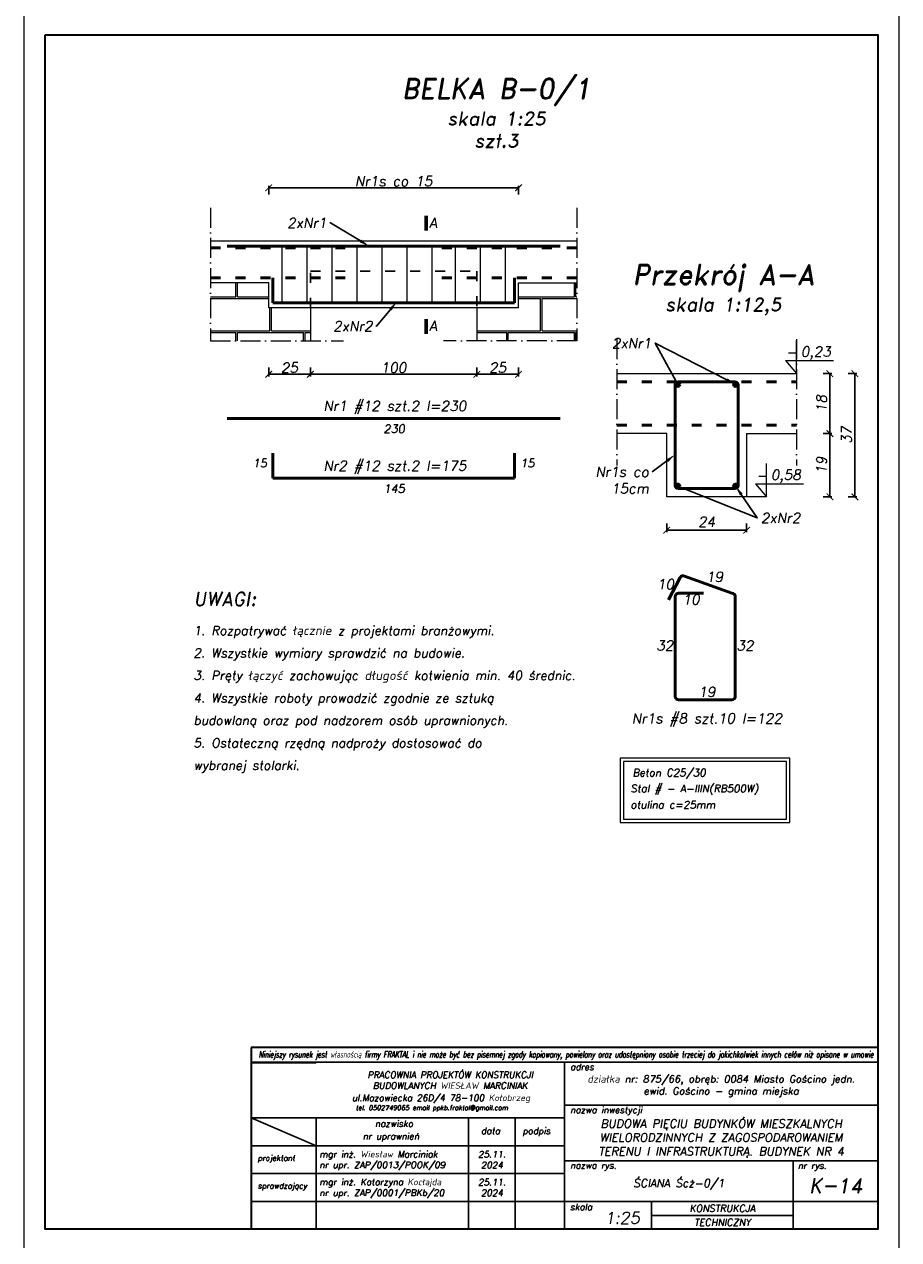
# Model space of a CAD drawing. Header units: millimetres. Extents: x 295948 to 312016, y 6878 to 18016.
# Tile 37 of 252: x 300516 to 301041, y 12082 to 12812. Entities that reach past the tile are written whole.
import ezdxf
from ezdxf import colors
from ezdxf.entities.mleader import LeaderData, LeaderLine
from ezdxf.math import Vec2, Vec3

# ---------------------------------------------------------------- set-up
doc = ezdxf.new("R2010")
doc.units = ezdxf.units.MM
doc.linetypes.add('ACAD_ISO03W100', pattern=[30, 12, -18])
doc.linetypes.add('ACAD_ISO10W100', pattern=[18, 12, -3, 0, -3])
for name, color, linetype, lineweight in [('konstrukcja', 3, 'Continuous', 35), ('konstrukcja fundamenty', 6, 'ACAD_ISO10W100', 35), ('konstrukcja wymiary', 1, 'Continuous', 13), ('kreskowanie', 253, 'Continuous', 0), ('opisy', 2, 'Continuous', 18), ('osie', 5, 'ACAD_ISO10W100', 13), ('zbrojenie', 4, 'Continuous', 50), ('ściana konstrukcja', 107, 'Continuous', 18)]:
    doc.layers.add(name, color=color, linetype=linetype, lineweight=lineweight)
doc.layers.add('przerywane', color=6, linetype='ACAD_ISO03W100')
doc.layers.add('tabelka', color=5, linetype='Continuous')
doc.styles.add('KONSTRUKCJA', font='romand.shx', dxfattribs={"oblique": 10})
doc.styles.add('konstrukcja3', font='romand.shx', dxfattribs={"oblique": 10, "height": 6})
doc.styles.add('mój opis', font='romand.shx', dxfattribs={"oblique": 20})
doc.styles.get("Standard").update_dxf_attribs({"font": 'romand.shx', "oblique": 10})
doc.dimstyles.new('125', dxfattribs={"dimtxt": 6, "dimasz": 4, "dimexe": 1.25, "dimexo": 0.625, "dimgap": 1, "dimtad": 1, "dimdec": 0, "dimtxsty": 'konstrukcja3', "dimblk": 'ARCHTICK', "dimcen": 2.5, "dimadec": 0, "dimazin": 0, "dimtfac": 1, "dimtdec": 0, "dimtix": 1, "dimtmove": 0, "dimatfit": 3, "dimfxl": 4, "dimfxlon": 1, "dimarcsym": 0})
doc.dimstyles.new('125 do 112.5', dxfattribs={"dimtxt": 6, "dimasz": 4, "dimexe": 1.25, "dimexo": 0.625, "dimgap": 2, "dimtad": 1, "dimdec": 0, "dimlfac": 0.5, "dimrnd": 0.5, "dimtxsty": 'konstrukcja3', "dimblk": 'ARCHTICK', "dimcen": 2.5, "dimadec": 0, "dimazin": 0, "dimtfac": 1, "dimtdec": 0, "dimtix": 1, "dimtmove": 0, "dimatfit": 3, "dimfxl": 4, "dimfxlon": 1, "dimarcsym": 0})

# ---------------------------------------------------------------- blocks, each defined once
blk = doc.blocks.new('_ArchTick')
at = {"color": 0, "linetype": 'ByBlock', "lineweight": 13, "const_width": 0.15}
blk.add_lwpolyline([(-0.5, -0.5), (0.5, 0.5)], dxfattribs=at)
blk = doc.blocks.new('*D1711')
at = {"layer": 'Defpoints', "color": 0, "transparency": 16777216}
for p in [(300788.03, 12641.73), (300813.03, 12641.73), (300788.03, 12601.73)]:
    blk.add_point(p, dxfattribs=at)
at = {"layer": 'konstrukcja wymiary', "color": 0, "lineweight": -2, "transparency": 16777216}
for p, q in [((300788.03, 12605.73), (300788.03, 12600.48)), ((300813.03, 12601.73), (300788.03, 12601.73)), ((300813.03, 12605.73), (300813.03, 12600.48))]:
    blk.add_line(p, q, dxfattribs=at)
at = {"layer": 'konstrukcja wymiary', "color": 0, "lineweight": -2, "transparency": 16777216, "xscale": 4, "yscale": 4, "zscale": 4, "rotation": 180}
blk.add_blockref('_ArchTick', (300788.03, 12601.73), dxfattribs=at)
at = {"layer": 'konstrukcja wymiary', "color": 0, "lineweight": -2, "transparency": 16777216, "xscale": 4, "yscale": 4, "zscale": 4}
blk.add_blockref('_ArchTick', (300813.03, 12601.73), dxfattribs=at)
at = {"layer": 'konstrukcja wymiary', "color": 0, "transparency": 16777216, "insert": (300800.53, 12605.73), "char_height": 6, "attachment_point": 5, "style": 'konstrukcja3'}
blk.add_mtext('25', dxfattribs=at)
blk = doc.blocks.new('*D1712')
at = {"layer": 'Defpoints', "color": 0, "transparency": 16777216}
for p in [(300788.03, 12641.73), (300688.03, 12621.73), (300688.03, 12601.73)]:
    blk.add_point(p, dxfattribs=at)
at = {"layer": 'konstrukcja wymiary', "color": 0, "lineweight": -2, "transparency": 16777216}
for p, q in [((300688.03, 12605.73), (300688.03, 12600.48)), ((300788.03, 12601.73), (300688.03, 12601.73)), ((300788.03, 12605.73), (300788.03, 12600.48))]:
    blk.add_line(p, q, dxfattribs=at)
at = {"layer": 'konstrukcja wymiary', "color": 0, "lineweight": -2, "transparency": 16777216, "xscale": 4, "yscale": 4, "zscale": 4, "rotation": 180}
blk.add_blockref('_ArchTick', (300688.03, 12601.73), dxfattribs=at)
at = {"layer": 'konstrukcja wymiary', "color": 0, "lineweight": -2, "transparency": 16777216, "xscale": 4, "yscale": 4, "zscale": 4}
blk.add_blockref('_ArchTick', (300788.03, 12601.73), dxfattribs=at)
at = {"layer": 'konstrukcja wymiary', "color": 0, "transparency": 16777216, "insert": (300738.03, 12605.73), "char_height": 6, "attachment_point": 5, "style": 'konstrukcja3'}
blk.add_mtext('100', dxfattribs=at)
blk = doc.blocks.new('*D1713')
at = {"layer": 'Defpoints', "color": 0, "transparency": 16777216}
for p in [(300663.03, 12641.73), (300688.03, 12621.73), (300663.03, 12601.73)]:
    blk.add_point(p, dxfattribs=at)
at = {"layer": 'konstrukcja wymiary', "color": 0, "lineweight": -2, "transparency": 16777216}
for p, q in [((300663.03, 12605.73), (300663.03, 12600.48)), ((300688.03, 12601.73), (300663.03, 12601.73)), ((300688.03, 12605.73), (300688.03, 12600.48))]:
    blk.add_line(p, q, dxfattribs=at)
at = {"layer": 'konstrukcja wymiary', "color": 0, "lineweight": -2, "transparency": 16777216, "xscale": 4, "yscale": 4, "zscale": 4, "rotation": 180}
blk.add_blockref('_ArchTick', (300663.03, 12601.73), dxfattribs=at)
at = {"layer": 'konstrukcja wymiary', "color": 0, "lineweight": -2, "transparency": 16777216, "xscale": 4, "yscale": 4, "zscale": 4}
blk.add_blockref('_ArchTick', (300688.03, 12601.73), dxfattribs=at)
at = {"layer": 'konstrukcja wymiary', "color": 0, "transparency": 16777216, "insert": (300675.53, 12605.73), "char_height": 6, "attachment_point": 5, "style": 'konstrukcja3'}
blk.add_mtext('25', dxfattribs=at)
blk = doc.blocks.new('*D1706')
at = {"layer": 'Defpoints', "color": 0, "transparency": 16777216}
for p in [(300813.03, 12713.73), (300663.03, 12641.73), (300813.03, 12641.73)]:
    blk.add_point(p, dxfattribs=at)
at = {"layer": 'konstrukcja wymiary', "color": 0, "lineweight": -2, "transparency": 16777216}
for p, q in [((300663.03, 12709.73), (300663.03, 12714.98)), ((300663.03, 12713.73), (300813.03, 12713.73)), ((300813.03, 12709.73), (300813.03, 12714.98))]:
    blk.add_line(p, q, dxfattribs=at)
at = {"layer": 'konstrukcja wymiary', "color": 0, "lineweight": -2, "transparency": 16777216, "xscale": 4, "yscale": 4, "zscale": 4, "rotation": 180}
blk.add_blockref('_ArchTick', (300663.03, 12713.73), dxfattribs=at)
at = {"layer": 'konstrukcja wymiary', "color": 0, "lineweight": -2, "transparency": 16777216, "xscale": 4, "yscale": 4, "zscale": 4}
blk.add_blockref('_ArchTick', (300813.03, 12713.73), dxfattribs=at)
at = {"layer": 'konstrukcja wymiary', "color": 0, "transparency": 16777216, "insert": (300738.03, 12717.73), "char_height": 6, "attachment_point": 5, "style": 'konstrukcja3'}
blk.add_mtext('Nr1s co 15', dxfattribs=at)
blk = doc.blocks.new('*D1707')
at = {"layer": 'Defpoints', "color": 0, "transparency": 16777216}
for p in [(300901.98, 12528.12), (300949.98, 12528.12), (300901.98, 12508.12)]:
    blk.add_point(p, dxfattribs=at)
at = {"layer": 'konstrukcja wymiary', "color": 0, "lineweight": -2, "transparency": 16777216}
for p, q in [((300901.98, 12512.12), (300901.98, 12506.87)), ((300949.98, 12508.12), (300901.98, 12508.12)), ((300949.98, 12512.12), (300949.98, 12506.87))]:
    blk.add_line(p, q, dxfattribs=at)
at = {"layer": 'konstrukcja wymiary', "color": 0, "lineweight": -2, "transparency": 16777216, "xscale": 4, "yscale": 4, "zscale": 4, "rotation": 180}
blk.add_blockref('_ArchTick', (300901.98, 12508.12), dxfattribs=at)
at = {"layer": 'konstrukcja wymiary', "color": 0, "lineweight": -2, "transparency": 16777216, "xscale": 4, "yscale": 4, "zscale": 4}
blk.add_blockref('_ArchTick', (300949.98, 12508.12), dxfattribs=at)
at = {"layer": 'konstrukcja wymiary', "color": 0, "transparency": 16777216, "insert": (300925.98, 12513.12), "char_height": 6, "attachment_point": 5, "style": 'konstrukcja3'}
blk.add_mtext('24', dxfattribs=at)
blk = doc.blocks.new('*D1708')
at = {"layer": 'Defpoints', "color": 0, "transparency": 16777216}
for p in [(300979.98, 12602.12), (300979.98, 12566.12), (300999.98, 12566.12)]:
    blk.add_point(p, dxfattribs=at)
at = {"layer": 'konstrukcja wymiary', "color": 0, "lineweight": -2, "transparency": 16777216}
for p, q in [((300995.98, 12602.12), (301001.23, 12602.12)), ((300999.98, 12602.12), (300999.98, 12566.12)), ((300995.98, 12566.12), (301001.23, 12566.12))]:
    blk.add_line(p, q, dxfattribs=at)
at = {"layer": 'konstrukcja wymiary', "color": 0, "lineweight": -2, "transparency": 16777216, "xscale": 4, "yscale": 4, "zscale": 4}
for p, rotation in [((300999.98, 12602.12), 90), ((300999.98, 12566.12), 270)]:
    blk.add_blockref('_ArchTick', p, dxfattribs=dict(at, rotation=rotation))
at = {"layer": 'konstrukcja wymiary', "color": 0, "transparency": 16777216, "insert": (300994.98, 12584.12), "char_height": 6, "attachment_point": 5, "rotation": 90, "style": 'konstrukcja3'}
blk.add_mtext('18', dxfattribs=at)
blk = doc.blocks.new('*D1709')
at = {"layer": 'Defpoints', "color": 0, "transparency": 16777216}
for p in [(300979.98, 12602.12), (300949.98, 12528.12), (301014.98, 12528.12)]:
    blk.add_point(p, dxfattribs=at)
at = {"layer": 'konstrukcja wymiary', "color": 0, "lineweight": -2, "transparency": 16777216}
for p, q in [((301010.98, 12602.12), (301016.23, 12602.12)), ((301014.98, 12602.12), (301014.98, 12528.12)), ((301010.98, 12528.12), (301016.23, 12528.12))]:
    blk.add_line(p, q, dxfattribs=at)
at = {"layer": 'konstrukcja wymiary', "color": 0, "lineweight": -2, "transparency": 16777216, "xscale": 4, "yscale": 4, "zscale": 4}
for p, rotation in [((301014.98, 12602.12), 90), ((301014.98, 12528.12), 270)]:
    blk.add_blockref('_ArchTick', p, dxfattribs=dict(at, rotation=rotation))
at = {"layer": 'konstrukcja wymiary', "color": 0, "transparency": 16777216, "insert": (301009.98, 12565.12), "char_height": 6, "attachment_point": 5, "rotation": 90, "style": 'konstrukcja3'}
blk.add_mtext('37', dxfattribs=at)
blk = doc.blocks.new('*D1710')
at = {"layer": 'Defpoints', "color": 0, "transparency": 16777216}
for p in [(300979.98, 12566.12), (300949.98, 12528.12), (300999.98, 12528.12)]:
    blk.add_point(p, dxfattribs=at)
at = {"layer": 'konstrukcja wymiary', "color": 0, "lineweight": -2, "transparency": 16777216}
for p, q in [((300995.98, 12566.12), (301001.23, 12566.12)), ((300999.98, 12566.12), (300999.98, 12528.12)), ((300995.98, 12528.12), (301001.23, 12528.12))]:
    blk.add_line(p, q, dxfattribs=at)
at = {"layer": 'konstrukcja wymiary', "color": 0, "lineweight": -2, "transparency": 16777216, "xscale": 4, "yscale": 4, "zscale": 4}
for p, rotation in [((300999.98, 12566.12), 90), ((300999.98, 12528.12), 270)]:
    blk.add_blockref('_ArchTick', p, dxfattribs=dict(at, rotation=rotation))
at = {"layer": 'konstrukcja wymiary', "color": 0, "transparency": 16777216, "insert": (300994.98, 12547.12), "char_height": 6, "attachment_point": 5, "rotation": 90, "style": 'konstrukcja3'}
blk.add_mtext('19', dxfattribs=at)

msp = doc.modelspace()

# ---------------------------------------------------------------- hatches: boundary and pattern name
at = {"layer": 'kreskowanie'}
h = msp.add_hatch(dxfattribs=at)
h.set_pattern_fill('AR-B816C', color=256, scale=0.1, style=0)
h.set_pattern_definition([(0, (86654.385, 5291.364), (20.32, 20.32), [39.6875, -0.9525]), (0, (86634.065, 5292.317), (20.32, 20.32), [39.6875, -0.9525]), (90, (86654.385, 5291.364), (-20.32, 20.32), [-21.2725, 19.3675]), (90, (86653.433, 5291.364), (-20.32, 20.32), [-21.2725, 19.3675])])
h.paths.add_polyline_path([(300848.031, 12621.728), (300848.031, 12656.728), (300813.031, 12656.728), (300813.031, 12641.728), (300788.031, 12641.728), (300788.031, 12621.728)])
h.paths.add_polyline_path([(300688.031, 12621.728), (300688.031, 12641.728), (300663.031, 12641.728), (300663.031, 12656.728), (300628.031, 12656.728), (300628.031, 12621.728)])
at = {"layer": 'zbrojenie'}
h = msp.add_hatch(color=256, dxfattribs=at)
edge = h.paths.add_edge_path()
edge.add_arc((300908.588, 12595.657), 1.2, 0, 360)
h = msp.add_hatch(color=256, dxfattribs=at)
edge = h.paths.add_edge_path()
edge.add_arc((300943.382, 12595.657), 1.2, 0, 360)
h = msp.add_hatch(color=256, dxfattribs=at)
edge = h.paths.add_edge_path()
edge.add_arc((300908.588, 12534.577), 1.2, 0, 360)
h = msp.add_hatch(color=256, dxfattribs=at)
edge = h.paths.add_edge_path()
edge.add_arc((300943.382, 12534.577), 1.2, 0, 360)

# ---------------------------------------------------------------- linework, layer by layer
msp.add_line((300652.394, 12188.142), (300691.429, 12188.142))
at = {"layer": 'konstrukcja'}
msp.add_lwpolyline([(300528.785, 12805.687), (301028.785, 12805.687), (301028.785, 12088.187), (300528.785, 12088.187)], close=True, dxfattribs=at)
at = {"layer": 'konstrukcja fundamenty', "linetype": 'Continuous'}
for p, q in [((301028.785, 12197.336), (300652.394, 12197.336)), ((300652.394, 12197.336), (300652.394, 12088.187)), ((300652.394, 12188.558), (300652.394, 12088.187))]:
    msp.add_line(p, q, dxfattribs=at)
at = {"layer": 'konstrukcja wymiary', "lineweight": 60}
for p, q in [((300757.581, 12688.01), (300757.581, 12696.884)), ((300757.581, 12626.039), (300757.581, 12634.913))]:
    msp.add_line(p, q, dxfattribs=at)
at = {"layer": 'konstrukcja wymiary'}
for p, q in [((300671.189, 12644.228), (300671.189, 12679.228)), ((300686.189, 12644.228), (300686.189, 12679.228)), ((300701.189, 12644.228), (300701.189, 12679.228)), ((300716.189, 12644.228), (300716.189, 12679.228)), ((300731.189, 12644.228), (300731.189, 12679.228)), ((300746.189, 12644.228), (300746.189, 12679.228)), ((300761.189, 12644.228), (300761.189, 12679.228)), ((300775.189, 12644.228), (300775.189, 12679.228)), ((300790.189, 12644.228), (300790.189, 12679.228)), ((300805.189, 12644.228), (300805.189, 12679.228)), ((300961.997, 12528.117), (300949.985, 12528.117))]:
    msp.add_line(p, q, dxfattribs=at)
for points in [[(300516.285, 12818.187), (301041.285, 12818.187), (301041.285, 12075.687), (300516.285, 12075.687)], [(300874.038, 12332.425), (300975.869, 12332.425), (300975.869, 12371.127), (300874.038, 12371.127)], [(300876.038, 12334.425), (300973.869, 12334.425), (300973.869, 12369.127), (300876.038, 12369.127)]]:
    msp.add_lwpolyline(points, close=True, dxfattribs=at)
at = {"layer": 'opisy'}
for p, q in [((300979.985, 12602.117), (300979.985, 12622.117)), ((300973.325, 12610.007), (301002.159, 12610.007)), ((300973.325, 12610.007), (300979.985, 12602.117)), ((300961.997, 12528.117), (300961.997, 12548.117)), ((300955.337, 12536.007), (300984.171, 12536.007)), ((300955.337, 12536.007), (300961.997, 12528.117))]:
    msp.add_line(p, q, dxfattribs=at)
at = {"layer": 'osie'}
for p, q in [((300628.031, 12701.728), (300628.031, 12621.728)), ((300848.031, 12701.728), (300848.031, 12621.728)), ((300628.031, 12621.728), (300708.031, 12621.728)), ((300848.031, 12621.728), (300768.031, 12621.728)), ((300871.985, 12622.894), (300871.985, 12546.894)), ((300979.985, 12622.894), (300979.985, 12546.894))]:
    msp.add_line(p, q, dxfattribs=at)
at = {"layer": 'przerywane', "ltscale": 0.5}
for p, q in [((300688.031, 12641.728), (300688.031, 12663.728)), ((300688.031, 12663.728), (300788.031, 12663.728)), ((300788.031, 12663.728), (300788.031, 12641.728))]:
    msp.add_line(p, q, dxfattribs=at)
at = {"layer": 'tabelka', "color": 2, "linetype": 'ByBlock'}
for p, q in [((301028.785, 12188.558), (300652.394, 12188.558)), ((301028.785, 12188.558), (300652.394, 12188.558)), ((300840.589, 12188.558), (300840.589, 12088.187)), ((300840.589, 12188.558), (300840.589, 12088.187)), ((301028.785, 12188.558), (301028.785, 12088.187)), ((301028.785, 12188.558), (301028.785, 12088.187)), ((300840.589, 12162.784), (301028.785, 12162.784)), ((300652.394, 12155.101), (300840.589, 12155.101)), ((300652.394, 12155.101), (300691.56, 12138.373)), ((300652.394, 12155.101), (300840.589, 12155.101)), ((300652.394, 12155.101), (300691.56, 12138.373)), ((300691.56, 12155.101), (300691.56, 12088.187)), ((300691.56, 12155.101), (300691.56, 12088.187)), ((300783.043, 12155.101), (300783.043, 12088.187)), ((300783.043, 12155.101), (300783.043, 12088.187)), ((300811.075, 12155.101), (300811.075, 12088.187)), ((300652.394, 12138.373), (300840.589, 12138.373)), ((300652.394, 12138.373), (300840.589, 12138.373)), ((300840.589, 12129.316), (301028.785, 12129.316)), ((300840.589, 12129.316), (301028.785, 12129.316)), ((300978.027, 12129.316), (300978.027, 12088.187)), ((300978.027, 12129.316), (300978.027, 12088.187)), ((300652.394, 12121.644), (300840.589, 12121.644)), ((300652.394, 12121.644), (300840.589, 12121.644)), ((300652.394, 12104.916), (301028.785, 12104.916)), ((300652.394, 12104.916), (300978.027, 12104.916)), ((300892.866, 12104.916), (300892.866, 12088.187)), ((300892.866, 12104.916), (300892.866, 12088.187)), ((300892.866, 12096.552), (300978.027, 12096.552)), ((300652.394, 12088.187), (301028.785, 12088.187)), ((300652.394, 12088.187), (301028.785, 12088.187)), ((300694.215, 12088.187), (301028.785, 12088.187)), ((300694.215, 12088.187), (301028.785, 12088.187))]:
    msp.add_line(p, q, dxfattribs=at)
at = {"layer": 'zbrojenie', "linetype": 'ACAD_ISO03W100', "ltscale": 0.5}
for p, q in [((300709.031, 12677.728), (300628.031, 12677.728)), ((300767.031, 12677.728), (300848.031, 12677.728)), ((300709.031, 12659.728), (300628.031, 12659.728)), ((300767.031, 12659.728), (300848.031, 12659.728)), ((300871.985, 12597.117), (300979.985, 12597.117)), ((300871.985, 12571.117), (300979.985, 12571.117))]:
    msp.add_line(p, q, dxfattribs=at)
at = {"layer": 'zbrojenie'}
for p, q in [((300638.031, 12678.728), (300838.031, 12678.728)), ((300665.531, 12644.728), (300665.531, 12659.728)), ((300810.531, 12644.728), (300810.531, 12659.728)), ((300665.531, 12644.728), (300810.531, 12644.728)), ((300638.031, 12575.212), (300838.031, 12575.212)), ((300665.531, 12539.316), (300665.531, 12554.316)), ((300810.531, 12539.316), (300810.531, 12554.316)), ((300665.531, 12539.316), (300810.531, 12539.316)), ((300910.039, 12479.639), (300903.126, 12466.327)), ((300912.736, 12480.492), (300941.168, 12470.264)), ((300909.168, 12470.264), (300924.168, 12470.264)), ((300907.168, 12408.264), (300907.168, 12468.264)), ((300943.168, 12468.264), (300943.168, 12408.264)), ((300941.168, 12406.264), (300909.168, 12406.264))]:
    msp.add_line(p, q, dxfattribs=at)
msp.add_lwpolyline([(300942.985, 12533.117), (300908.985, 12533.117, -0.4142136), (300906.985, 12535.117), (300906.985, 12595.117, -0.4142136), (300908.985, 12597.117), (300942.985, 12597.117, -0.4142136), (300944.985, 12595.117), (300944.985, 12535.117, -0.4142136)], format="xyb", close=True, dxfattribs=at)
for centre in [(300908.588, 12595.657), (300943.382, 12595.657), (300908.588, 12534.577), (300943.382, 12534.577)]:
    msp.add_circle(centre, 1.2, dxfattribs=at)
for centre, start, end in [((300911.814, 12478.717), 62.556395, 152.556395), ((300909.168, 12468.264), 90, 180), ((300941.168, 12468.264), 0, 90), ((300909.168, 12408.264), 180, 270), ((300941.168, 12408.264), 270, 0)]:
    msp.add_arc(centre, 2, start, end, dxfattribs=at)
at = {"layer": 'ściana konstrukcja'}
for p, q in [((300848.031, 12681.728), (300628.031, 12681.728)), ((300663.031, 12656.728), (300628.031, 12656.728)), ((300663.031, 12641.728), (300663.031, 12656.728)), ((300813.031, 12641.728), (300813.031, 12656.728)), ((300813.031, 12656.728), (300848.031, 12656.728)), ((300813.031, 12641.728), (300663.031, 12641.728)), ((300688.031, 12641.728), (300688.031, 12621.728)), ((300788.031, 12641.728), (300788.031, 12621.728)), ((300871.985, 12602.117), (300979.985, 12602.117)), ((300901.985, 12566.117), (300871.985, 12566.117)), ((300901.985, 12528.117), (300901.985, 12566.117)), ((300949.985, 12566.117), (300949.985, 12528.117)), ((300949.985, 12566.117), (300979.985, 12566.117)), ((300949.985, 12528.117), (300901.985, 12528.117))]:
    msp.add_line(p, q, dxfattribs=at)

# ---------------------------------------------------------------- texts
at = {"insert": (300656.984, 12195.108), "char_height": 3.801927, "width": 361.1286, "attachment_point": 1}
msp.add_mtext('{\\Fsimplex|c238;\\W0.6;Niniejszy rysunek jest własnością firmy FRAKTAL i nie może być bez pisemnej zgody kopiowany, powielany oraz udostępniony osobie trzeciej do jakichkolwiek innych celów niż opisane w umowie}', dxfattribs=at)
at = {"style": 'mój opis'}
for s, insert, char_height, width, attachment_point in [('\\pxqc;{\\Q10;PRACOWNIA PROJEKTÓW KONSTRUKCJI\\PBUDOWLANYCH WIESŁAW MARCINIAK}', (300676.187, 12182.868), 3.87233, 191.63894, 1), ('{\\Q10;adres}', (300844.043, 12187.597), 3.87233, 191.63894, 1), ('\\pxqc;{\\Q10;działka nr: 875/66, obręb: 0084 Miasto Gościno jedn. ewid. Gościno - gmina miejska }', (300934.687, 12174.113), 4.33333, 188.19538, 5), ('{\\Q10;ul.Mazowiecka 26D/4 78-100 Kołobrzeg\\P\\pxql;\\H0.85511x; \\H0.85714x;tel. 0502749065 email ppkb.fraktal@gmail.com}', (300712.992, 12169.074), 3.87233, 191.63894, 1), ('{\\Q10;nazwa inwestycji}', (300844.043, 12161.822), 3.87233, 191.63894, 1), ('\\pxsm1,qc;{\\Q10;BUDOWA PIĘCIU BUDYNKÓW MIESZKALNYCH WIELORODZINNYCH Z ZAGOSPODAROWANIEM TERENU I INFRASTRUKTURĄ. BUDYNEK NR 4}', (300934.687, 12142.72), 4.999995, 188.19538, 5), ('{\\Q10;nazwisko}', (300726.822, 12153.532), 3.87233, 191.63894, 1), ('{\\Q10;data}', (300790.496, 12149.229), 3.87233, 191.63894, 1), ('{\\Q10;podpis}', (300815.401, 12149.229), 3.87233, 191.63894, 1), ('{\\Q10;nr uprawnień}', (300719.513, 12146.018), 3.87233, 191.63894, 1), ('\\pxt20;{\\Q10;projektant}', (300656.418, 12132.664), 3.31128, 191.63894, 1), ('{\\Q10;mgr inż. Wiesław Marciniak}', (300693.44, 12135.258), 3.87233, 191.63894, 1), ('{\\Q10;25.11.\\P2024}', (300797.059, 12130.009), 3.87233, 28.03215, 5), ('\\A1;{\\Q10;nr upr. ZAP/0013/POOK/09}', (300693.44, 12128.782), 3.87233, 191.63894, 1), ('{\\Q10;nazwa rys.}', (300844.043, 12128.477), 3.86666, 191.63894, 1), ('{\\Q10;nr rys.}', (300980.743, 12128.37), 3.87233, 191.63894, 1), ('{\\Q10;mgr inż. Katarzyna Kocłajda}', (300693.44, 12118.529), 3.87233, 191.63894, 1), ('{\\Q10;25.11.\\P2024}', (300797.059, 12113.28), 3.87233, 28.03215, 5), ('\\pxqc;{\\Q10;ŚCIANA Ścż-0/1}', (300909.308, 12115.125), 4.79999, 137.43732, 5), ('{\\Q10;K-14}', (301003.406, 12114.436), 8.62312, 50.75806, 5), ('\\pxt20;{\\Q10;sprawdzający}', (300656.418, 12115.935), 3.31128, 191.63894, 1), ('\\A1;{\\Q10;nr upr. ZAP/0001/PBKb/20}', (300693.44, 12112.053), 3.87233, 191.63894, 1), ('{\\Q10;skala}', (300843.974, 12103.542), 3.87233, 191.63894, 1), ('{\\Q10;1:25}', (300864.748, 12098.541), 7.04061, 191.63894, 1), ('{\\Q10;KONSTRUKCJA}', (300935.446, 12100.734), 4.18212, 85.16082, 5), ('{\\Q10;TECHNICZNY}', (300935.446, 12092.37), 4.18212, 85.16082, 5)]:
    msp.add_mtext(s, dxfattribs=dict(at, insert=insert, char_height=char_height, width=width, attachment_point=attachment_point))
at = {"layer": 'opisy'}
for s, insert, char_height, width, attachment_point, style in [('\\pxqc;BELKA B-0/1\\P{\\H0.66666x;skala 1:25\\Pszt.3}', (300799.813, 12758.626), 12, 378.47761, 5, 'KONSTRUKCJA'), ('A', (300759.342, 12695.727), 6, 126.49987, 1, 'KONSTRUKCJA'), ('\\pxqc;{\\H2x;Przekrój A-A\\P\\H0.66667x;skala 1:12,5}', (300935.985, 12652.396), 6, 314.05598, 5, 'konstrukcja3'), ('A', (300759.342, 12633.756), 6, 126.49987, 1, 'KONSTRUKCJA'), ('-', (300973.742, 12618.022), 6, 5.25172, 1, 'konstrukcja3'), ('0,23', (300982.554, 12618.364), 6, 5.25172, 1, 'konstrukcja3'), ('\\A1;Nr1 #12 szt.2 l=230', (300738.789, 12581.708), 6, 214.88745, 5, 'KONSTRUKCJA'), ('\\A1;230', (300738.341, 12568.976), 5, 184.88745, 5, 'KONSTRUKCJA'), ('\\A1;15', (300657.7, 12548.386), 5, 184.88745, 5, 'KONSTRUKCJA'), ('\\A1;Nr2 #12 szt.2 l=175', (300738.789, 12545.812), 6, 214.88745, 5, 'KONSTRUKCJA'), ('\\A1;15', (300818.362, 12548.386), 5, 184.88745, 5, 'KONSTRUKCJA'), ('0,58', (300964.566, 12544.364), 6, 5.25172, 1, 'konstrukcja3'), ('\\A1;145', (300738.341, 12533.08), 5, 184.88745, 5, 'KONSTRUKCJA'), ('-', (300955.753, 12544.022), 6, 5.25172, 1, 'konstrukcja3'), ('\\pxqc;19', (300930.756, 12480.07), 6, 122.63167, 5, 'konstrukcja3'), ('\\pxqc;10', (300901.296, 12475.647), 6, 122.63167, 5, 'konstrukcja3'), ('\\A1;\\pxsm1.5;{\\H1.5x;UWAGI:\\P}1. Rozpatrywać łącznie z projektami branżowymi.\\P2. Wszystkie wymiary sprawdzić na budowie.\\P3. Pręty łączyć zachowując długość kotwienia min. 40 średnic.\\P4. Wszystkie roboty prowadzić zgodnie ze sztuką budowlaną oraz pod nadzorem osób uprawnionych.\\P5. Ostateczną rzędną nadproży dostosować do wybranej stolarki.', (300617.873, 12470.786), 5.4, 217.73432, 1, 'KONSTRUKCJA'), ('\\pxqc;10', (300916.668, 12466.43), 6, 122.63167, 5, 'konstrukcja3'), ('\\pxqc;32', (300900.86, 12438.808), 6, 122.63167, 5, 'konstrukcja3'), ('\\pxqc;32', (300949.063, 12438.808), 6, 122.63167, 5, 'konstrukcja3'), ('\\pxqc;19', (300926.168, 12410.956), 6, 122.63167, 5, 'konstrukcja3'), ('\\pxqc;Nr1s #8 szt.10 l=122', (300926.168, 12394.062), 6, 122.63167, 5, 'konstrukcja3'), ('Beton C25/30', (300881.463, 12364.713), 4.5, 142.31235, 1, 'KONSTRUKCJA'), ('Stal # - A-IIIN(RB500W) ', (300880.29, 12355.208), 4.5, 142.31235, 1, 'KONSTRUKCJA'), ('otulina c=25mm', (300880.254, 12345.398), 4.5, 142.31235, 1, 'KONSTRUKCJA')]:
    msp.add_mtext(s, dxfattribs=dict(at, insert=insert, char_height=char_height, width=width, attachment_point=attachment_point, style=style))

# ---------------------------------------------------------------- dimensions: what is measured, and where the dimension line sits
at = {"layer": 'konstrukcja wymiary'}
dim = msp.add_linear_dim(base=(300813.031, 12713.728), p1=(300663.031, 12641.728), p2=(300813.031, 12641.728), text='Nr1s co 15', dimstyle='125', dxfattribs=at)
dim.commit()
dim.dimension.update_dxf_attribs({"geometry": '*D1706', "text_midpoint": (300738.031, 12717.728)})
for base, p1, p2, picture, middle in [((300663.031, 12601.728), (300688.031, 12621.728), (300663.031, 12641.728), '*D1713', (300675.531, 12605.728)), ((300688.031, 12601.728), (300788.031, 12641.728), (300688.031, 12621.728), '*D1712', (300738.031, 12605.728))]:
    dim = msp.add_linear_dim(base=base, p1=p1, p2=p2, dimstyle='125', override={"dimtmove": 1}, dxfattribs=at)
    dim.commit()
    dim.dimension.update_dxf_attribs({"geometry": picture, "text_midpoint": middle})
dim = msp.add_linear_dim(base=(300788.031, 12601.728), p1=(300813.031, 12641.728), p2=(300788.031, 12641.728), dimstyle='125', dxfattribs=at)
dim.commit()
dim.dimension.update_dxf_attribs({"geometry": '*D1711', "text_midpoint": (300800.531, 12605.728)})
for base, p1, p2, angle, picture, middle in [((301014.985, 12528.117), (300979.985, 12602.117), (300949.985, 12528.117), 90, '*D1709', (301009.985, 12565.117)), ((300999.985, 12566.117), (300979.985, 12602.117), (300979.985, 12566.117), 90, '*D1708', (300994.985, 12584.117)), ((300901.985, 12508.117), (300949.985, 12528.117), (300901.985, 12528.117), 180, '*D1707', (300925.985, 12513.117))]:
    dim = msp.add_linear_dim(base=base, p1=p1, p2=p2, angle=angle, dimstyle='125 do 112.5', dxfattribs=at)
    dim.commit()
    dim.dimension.update_dxf_attribs({"geometry": picture, "text_midpoint": middle})
dim = msp.add_linear_dim(base=(300999.985, 12528.117), p1=(300979.985, 12566.117), p2=(300949.985, 12528.117), angle=90, dimstyle='125 do 112.5', override={"dimtmove": 1}, dxfattribs=at)
dim.commit()
dim.dimension.update_dxf_attribs({"geometry": '*D1710', "text_midpoint": (300994.985, 12547.117)})

# ---------------------------------------------------------------- leaders
at = {"layer": 'opisy'}
ml = msp.add_multileader_mtext('Standard', dxfattribs=at)
ml.set_content('2xNr1', color=256, style='KONSTRUKCJA')
ml.set_leader_properties()
ml.build(insert=Vec2(0, 0))
ml.multileader.update_dxf_attribs({"dogleg_length": 0.36, "arrow_head_size": 6})
ctx = ml.context
ctx.base_point, ctx.char_height, ctx.arrow_head_size, ctx.plane_origin = Vec3(300671.309, 12692.668), 6, 6, Vec3(300709.297, 12784.277)
ctx.text_align_type = 2
notes = []
notes.append((ctx, [(1, (1, 1, 0), (300700.155, 12692.668), (-1, 0), 0.36, [(0, [(300723.236, 12678.728), (300700.155, 12692.668)], 0, [])])]))
ctx.mtext.insert, ctx.mtext.width, ctx.mtext.alignment, ctx.mtext.flow_direction = Vec3(300697.795, 12695.668), 12.24233, 3, 5
ml = msp.add_multileader_mtext('Standard', dxfattribs=at)
ml.set_content('2xNr2', color=256, style='KONSTRUKCJA')
ml.set_leader_properties()
ml.build(insert=Vec2(0, 0))
ml.multileader.update_dxf_attribs({"dogleg_length": 0.36, "arrow_head_size": 6})
ctx = ml.context
ctx.base_point, ctx.char_height, ctx.arrow_head_size, ctx.plane_origin = Vec3(300697.691, 12630.662), 6, 6, Vec3(300725.985, 12712.271)
ctx.text_align_type = 2
notes.append((ctx, [(1, (1, 1, 0), (300727.765, 12630.662), (-1, 0), 0.36, [(0, [(300739.924, 12645.25), (300727.765, 12630.662)], 0, [])])]))
ctx.mtext.insert, ctx.mtext.alignment, ctx.mtext.flow_direction = Vec3(300725.405, 12633.662), 3, 5
ml = msp.add_multileader_mtext('Standard', dxfattribs=at)
ml.set_content('2xNr1', color=256, style='KONSTRUKCJA')
ml.set_leader_properties()
ml.build(insert=Vec2(0, 0))
ml.multileader.update_dxf_attribs({"dogleg_length": 0.36, "arrow_head_size": 6})
ctx = ml.context
ctx.base_point, ctx.char_height, ctx.arrow_head_size, ctx.plane_origin = Vec3(300866.318, 12620.377), 6, 6, Vec3(300907.462, 12615.12)
ctx.text_align_type = 2
notes.append((ctx, [(0, (1, 1, 0), (300895.165, 12620.377), (-1, 0), 0.36, [(1, [(300943.382, 12595.657), (300895.165, 12620.377), (300908.588, 12595.657)], 0, [])])]))
ctx.mtext.insert, ctx.mtext.alignment, ctx.mtext.flow_direction = Vec3(300892.805, 12623.377), 3, 5
ml = msp.add_multileader_mtext('Standard', dxfattribs=at)
ml.set_content('Nr1s co\\P15cm', color=256, style='KONSTRUKCJA')
ml.set_leader_properties()
ml.build(insert=Vec2(0, 0))
ml.multileader.update_dxf_attribs({"dogleg_length": 0.36, "arrow_head_size": 6})
ctx = ml.context
ctx.base_point, ctx.char_height, ctx.arrow_head_size, ctx.plane_origin = Vec3(300853.435, 12543.161), 6, 6, Vec3(300923.712, 12487.49)
ctx.text_align_type = 2
notes.append((ctx, [(1, (1, 1, 0), (300893.267, 12543.161), (-1, 0), 1.396982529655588e-11, [(0, [(300906.985, 12553.339), (300893.267, 12543.161)], 0, [])])]))
ctx.mtext.insert, ctx.mtext.alignment, ctx.mtext.flow_direction = Vec3(300891.267, 12546.161), 3, 5
ml = msp.add_multileader_mtext('Standard', dxfattribs=at)
ml.set_content('2xNr2', color=256, style='KONSTRUKCJA')
ml.set_leader_properties()
ml.build(insert=Vec2(0, 0))
ml.multileader.update_dxf_attribs({"dogleg_length": 0.36, "arrow_head_size": 6})
ctx = ml.context
ctx.base_point, ctx.char_height, ctx.arrow_head_size, ctx.plane_origin = Vec3(300956.577, 12515.454), 6, 6, Vec3(300907.462, 12529.12)
notes.append((ctx, [(1, (1, 1, 0), (300956.217, 12515.454), (1, 0), 0.36, [(1, [(300943.382, 12534.577), (300956.217, 12515.454), (300908.588, 12534.577)], 0, [])])]))
ctx.mtext.insert, ctx.mtext.width, ctx.mtext.flow_direction = Vec3(300958.577, 12518.454), 25.51207, 5
for ctx, leaders in notes:
    for number, flags, end, landing, length, lines in leaders:
        leader = LeaderData()
        leader.index, (leader.has_last_leader_line, leader.has_dogleg_vector, leader.attachment_direction) = number, flags
        leader.last_leader_point, leader.dogleg_vector, leader.dogleg_length = Vec3(end), Vec3(landing), length
        for number, points, colour, breaks in lines:
            line = LeaderLine()
            line.index, line.vertices, line.color, line.breaks = number, Vec3.list(points), colors.encode_raw_color(colour), breaks
            leader.lines.append(line)
        ctx.leaders.append(leader)

doc.saveas('drawing.dxf')
